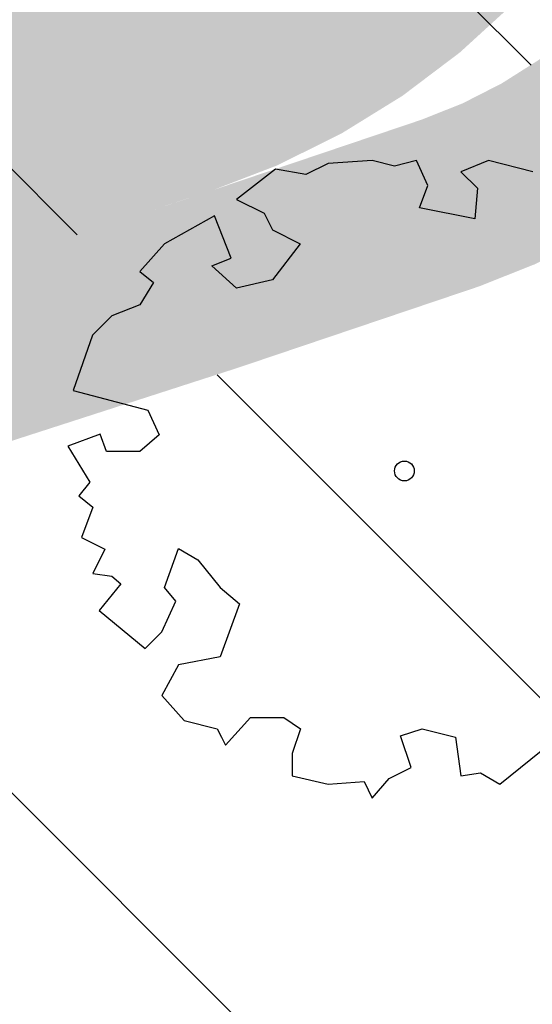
# Model space of a CAD drawing. Header units: metres. Extents: x -3 to 311477, y 0 to 754107.
# Tile 42 of 82: x 155468 to 155479, y 376484 to 376506. Entities that reach past the tile are written whole.
import ezdxf

# ---------------------------------------------------------------- set-up
doc = ezdxf.new("R2010")
doc.units = ezdxf.units.M
doc.layers.add('Meest waarschijnlijk tracé', color=150, linetype='Continuous', lineweight=18, true_color=0x007fff)
for name, color, linetype, true_color in [('N-XX-GR-BEEK-BEGELEIDEND-BOS-G', 7, 'Continuous', 0x45a93d), ('N-XX-GR-KRAP-BEEK-BEGELEIDEND-BOS-G', 7, 'Continuous', 0x296524), ('Onderhoudspad hatch', 7, 'Continuous', 0x964b00)]:
    doc.layers.add(name, color=color, linetype=linetype, true_color=true_color)
doc.layers.add('N-XX-GW-GROND_STEEN-WERK-A-2000', color=7, linetype='Continuous', lineweight=18)
pattern_1 = [(135, (0, 0), (-7.071067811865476, -7.071067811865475), [])]

# ---------------------------------------------------------------- blocks, each defined once
blk = doc.blocks.new('SGR-BOOM_06')
at = {"linetype": 'Continuous', "flags": 128}
blk.add_lwpolyline([(1.94450365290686, 4.524361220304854), (1.273022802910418, 4.692183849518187), (0.8554126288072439, 4.524288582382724), (1.107912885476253, 4.273186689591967), (1.064270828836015, 3.811889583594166), (0.2276521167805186, 3.979701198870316), (0.3518243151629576, 4.315444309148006), (0.1839317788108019, 4.692111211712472), (-0.1504327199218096, 4.608837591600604), (-0.4861730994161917, 4.692066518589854), (-1.154910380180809, 4.649713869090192), (-1.490634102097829, 4.483188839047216), (-1.95193375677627, 4.56504461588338), (-2.538756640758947, 4.105076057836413), (-2.119756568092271, 3.896293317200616), (-1.994180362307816, 3.643818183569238), (-1.575180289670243, 3.435035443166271), (-1.994130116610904, 2.890461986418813), (-2.538667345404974, 2.766231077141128), (-2.915367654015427, 3.099211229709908), (-2.619546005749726, 3.216664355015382), (-2.873110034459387, 3.855299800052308), (-3.627802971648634, 3.434898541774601), (-4.004453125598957, 3.015887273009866), (-3.794266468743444, 2.84803387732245), (-4.004419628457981, 2.513649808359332), (-4.424759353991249, 2.345754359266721), (-4.716801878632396, 2.05367287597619), (-5.01017267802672, 1.214316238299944), (-3.88011881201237, 0.9209648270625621), (-3.712226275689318, 0.5442979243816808), (-4.004271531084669, 0.2931597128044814), (-4.506508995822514, 0.2931262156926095), (-4.602327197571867, 0.5555981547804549), (-5.093368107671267, 0.3763383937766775), (-4.757596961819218, -0.1681847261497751), (-4.925450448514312, -0.3770066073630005), (-4.716628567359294, -0.544860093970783), (-4.88446521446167, -1.006165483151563), (-4.532341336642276, -1.182198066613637), (-4.716561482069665, -1.550699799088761), (-4.424496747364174, -1.591623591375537), (-4.292786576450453, -1.70719043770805), (-4.61907625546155, -2.106831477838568), (-3.920821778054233, -2.682045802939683), (-3.668355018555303, -2.430910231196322), (-3.459575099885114, -1.969602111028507), (-3.627456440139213, -1.760802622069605), (-3.418684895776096, -1.173935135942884), (-3.123882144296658, -1.341782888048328), (-2.788119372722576, -1.760746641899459), (-2.496040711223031, -2.010481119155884), (-2.788049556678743, -2.807529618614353), (-3.418567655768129, -2.931766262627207), (-3.668290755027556, -3.394441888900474), (-3.332530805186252, -3.771097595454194), (-2.831649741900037, -3.896623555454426), (-2.768861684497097, -4.022178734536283), (-2.70607362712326, -4.147733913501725), (-2.328058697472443, -3.728722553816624), (-1.825821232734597, -3.728689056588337), (-1.574691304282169, -3.89653972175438), (-1.698860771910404, -4.27322610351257), (-1.6988383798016, -4.608960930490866), (-1.154284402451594, -4.735848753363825), (-0.6097418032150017, -4.692139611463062), (-0.4855303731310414, -4.944614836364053), (-0.2330665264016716, -4.64980644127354), (0.1012924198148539, -4.483281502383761), (-0.05880460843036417, -4.006538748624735), (0.2691206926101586, -3.89641674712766), (0.7727313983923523, -4.023307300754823), (0.8560217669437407, -4.608790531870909), (1.149445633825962, -4.565098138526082), (1.441519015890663, -4.735675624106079), (2.070647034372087, -4.232031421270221)], dxfattribs=at)
blk.add_circle((0, 0), 0.15)

msp = doc.modelspace()

# ---------------------------------------------------------------- hatches: boundary and pattern name
at = {"layer": 'N-XX-GR-BEEK-BEGELEIDEND-BOS-G'}
h = msp.add_hatch(color=256, dxfattribs=at)
h.dxf.hatch_style = 1
edge = h.paths.add_edge_path(flags=17)
edge.add_arc((154904.1109228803, 376102.1879825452), 9.597595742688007, 237.1099295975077, 297.3173460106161, ccw=False)
edge.add_arc((154908.3638393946, 376108.7644893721), 17.42943721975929, 215.6781270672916, 237.1099295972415, ccw=False)
edge.add_arc((154890.6254118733, 376096.0284016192), 4.407681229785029, 35.67812706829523, 88.3553815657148)
edge.add_arc((154890.2660216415, 376141.8758540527), 41.44443523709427, 258.3437979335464, 270.671746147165, ccw=False)
edge.add_arc((154880.1088322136, 376090.9112385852), 10.5270998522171, 80.2441988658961, 155.9837095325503)
edge.add_arc((154839.7063328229, 376110.1062751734), 34.20741559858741, 316.9733342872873, 334.158293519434, ccw=False)
edge.add_arc((154854.9109099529, 376095.9145421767), 13.40875095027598, 272.1255065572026, 316.9733342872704, ccw=False)
edge.add_arc((154855.5882867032, 376077.6633523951), 4.855004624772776, 92.12550655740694, 173.7369162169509)
edge.add_arc((154811.6053448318, 376082.4904323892), 39.39202778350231, 333.7976589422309, 353.7369162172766, ccw=False)
edge.add_arc((154819.0032733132, 376078.8498248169), 31.14682497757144, 323.22154768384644, 333.79765894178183, ccw=False)
edge.add_line((154843.950528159, 376060.201522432), (154908.5154376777, 376093.6607266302))
edge = h.paths.add_edge_path()
edge.add_arc((155051.3823263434, 376202.2835270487), 10.01038861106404, 230.0437084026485, 286.4384716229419, ccw=False)
edge.add_arc((155463.0389313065, 376693.6375070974), 651.0173262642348, 229.2027619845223, 230.043708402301, ccw=False)
edge.add_arc((154952.656633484, 376102.2962961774), 130.119356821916, 49.20276198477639, 54.97613268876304)
edge.add_arc((155018.9434774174, 376196.8798384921), 14.62047303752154, 54.97613268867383, 114.2540012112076)
edge.add_arc((155020.0857612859, 376194.3445351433), 17.40122392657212, 114.2540012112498, 151.6801925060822)
edge.add_arc((155009.907086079, 376199.8297269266), 5.838665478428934, 151.6801925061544, 220.3471388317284)
edge.add_arc((154999.3720344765, 376190.8804418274), 7.984395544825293, -38.00674009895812, 40.34713883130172, ccw=False)
edge.add_arc((154962.0932182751, 376220.0129079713), 55.29624100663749, 312.00238699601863, 321.9932599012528, ccw=False)
edge.add_arc((155037.6216808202, 376136.1370796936), 57.5740527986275, 132.0023869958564, 142.80662583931)
edge.add_arc((155022.8625683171, 376147.3371659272), 39.04641577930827, 142.8066258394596, 158.2889268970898)
edge.add_arc((155028.4183682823, 376145.1250007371), 45.02643150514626, 158.2889268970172, 167.9820113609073)
edge.add_arc((154964.8940323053, 376158.6483618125), 19.92141338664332, 324.60384196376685, 347.9820113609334, ccw=False)
edge.add_arc((154989.5148522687, 376141.15374043), 10.28200617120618, 144.603841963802, 193.5135074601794)
edge.add_line((154979.5175048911, 376138.7510968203), (155027.1040376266, 376157.3691786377))
edge.add_line((155027.1040376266, 376157.3691786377), (155054.2151214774, 376192.6823212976))
edge = h.paths.add_edge_path()
edge.add_line((155111.4569899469, 376234.6687796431), (155123.1372748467, 376253.2314753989))
edge.add_arc((155111.7257020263, 376262.246170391), 14.54265175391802, 314.91492457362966, 321.69264800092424, ccw=False)
edge.add_arc((155104.6311003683, 376269.3618721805), 24.59086476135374, 299.472293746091, 314.9149245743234, ccw=False)
edge.add_arc((155112.1908862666, 376255.9849069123), 9.225528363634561, 252.7926465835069, 299.47229374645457, ccw=False)
edge.add_arc((155107.87107713, 376242.0361959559), 5.376775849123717, 72.79264658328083, 150.9010366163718)
edge.add_arc((155031.5756144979, 376284.4998977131), 81.93968070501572, 323.4572282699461, 330.9010366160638, ccw=False)
edge.add_arc((155087.5070262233, 376243.0481795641), 12.32238576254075, 267.5812292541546, 323.4572282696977, ccw=False)
edge.add_arc((155086.8016648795, 376226.3495250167), 4.391159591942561, 87.58122925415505, 143.8631932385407)
edge.add_arc((155093.9539161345, 376221.1269726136), 13.24721693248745, 143.8631932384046, 176.7993242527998)
edge.add_arc((155092.9241623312, 376221.1845569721), 12.21585431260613, 176.7993242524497, 216.1199074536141)
edge.add_arc((155061.5145169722, 376198.2635289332), 26.66780996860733, 12.370874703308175, 36.11990745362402, ccw=False)
edge.add_arc((155081.0079562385, 376202.5390525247), 6.710999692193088, -35.563268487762, 12.370874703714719, ccw=False)
edge.add_line((155086.4671785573, 376198.6359244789), (155099.2283936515, 376216.4626223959))
edge.add_line((155099.2283936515, 376216.4626223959), (155111.4569899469, 376234.6687796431))
edge = h.paths.add_edge_path()
edge.add_arc((155293.5941444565, 376492.4331864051), 4.861909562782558, 341.6479676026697, 404.5563958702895)
edge.add_arc((155287.0783221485, 376486.0174865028), 14.00615067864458, 44.55639587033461, 72.73906829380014)
edge.add_arc((155302.5070353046, 376535.6726084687), 37.99073698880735, 234.1685740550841, 252.7390682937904, ccw=False)
edge.add_arc((155279.2186539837, 376503.4197728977), 1.791094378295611, 54.16857405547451, 182.5780344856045)
edge.add_arc((155271.0221197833, 376503.0507191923), 6.413744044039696, -100.25193394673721, 2.5780344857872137, ccw=False)
edge.add_arc((155268.7430830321, 376490.4499098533), 6.391505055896, 79.74806605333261, 114.9446813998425)
edge.add_arc((155229.1828549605, 376575.5013872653), 87.41022976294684, 286.6660592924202, 294.944681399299, ccw=False)
edge.add_arc((155261.6137587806, 376467.1704449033), 25.67096494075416, 106.6660592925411, 153.0082858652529)
edge.add_arc((156213.5553467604, 375982.3053724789), 1093.981278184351, 153.0082858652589, 153.823773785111)
edge.add_arc((156045.4547934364, 376064.9344786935), 906.6703996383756, 153.8237737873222, 153.8630829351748)
edge.add_line((155231.4969494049, 376464.3388373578), (155236.0809737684, 376464.6841029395))
edge.add_line((155236.0809737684, 376464.6841029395), (155240.6737978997, 376464.8802003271))
edge.add_line((155240.6737978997, 376464.8802003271), (155245.270569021, 376464.9269223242))
edge.add_line((155245.270569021, 376464.9269223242), (155249.8664301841, 376464.8242195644))
edge.add_line((155249.8664301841, 376464.8242195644), (155254.4565254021, 376464.5722005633))
edge.add_line((155254.4565254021, 376464.5722005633), (155259.0360047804, 376464.1711316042))
edge.add_line((155259.0360047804, 376464.1711316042), (155263.6000296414, 376463.6214364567))
edge.add_line((155263.6000296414, 376463.6214364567), (155268.1437776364, 376462.9236959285))
edge.add_line((155268.1437776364, 376462.9236959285), (155272.6624478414, 376462.0786472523))
edge.add_line((155272.6624478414, 376462.0786472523), (155277.1512658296, 376461.0871833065))
edge.add_line((155277.1512658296, 376461.0871833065), (155281.605488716, 376459.9503516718))
edge.add_line((155281.605488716, 376459.9503516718), (155286.0204101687, 376458.6693535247))
edge.add_arc((155294.5421812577, 376459.9125171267), 8.611970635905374, 181.1674268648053, 188.2998133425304, ccw=False)
edge.add_arc((155303.2339477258, 376460.0896402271), 17.30554164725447, 145.0326663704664, 181.1674268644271, ccw=False)
edge.add_arc((155250.4987966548, 376496.9704010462), 47.04651097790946, 325.0326663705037, 339.823565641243)
edge.add_arc((154977.4176470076, 376597.3171976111), 337.9808573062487, 339.8235656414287, 341.6479676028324)
edge = h.paths.add_edge_path(flags=17)
edge.add_line((155568.0746086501, 376575.2736937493), (155554.3290078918, 376584.2874904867))
edge.add_arc((155558.4985977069, 376595.0829531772), 11.57270469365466, 228.1301586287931, 248.881674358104, ccw=False)
edge.add_arc((155542.8040513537, 376576.7659020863), 12.55405392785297, 50.58811952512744, 209.5996564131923)
edge.add_arc((155516.7828623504, 376561.6086890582), 17.5610506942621, 1.6241998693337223, 30.66447380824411, ccw=False)
edge.add_line((155534.3368575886, 376562.1064366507), (155550.9186548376, 376551.2125865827))
edge.add_line((155550.9186548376, 376551.2125865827), (155568.0746086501, 376575.2736937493))
edge = h.paths.add_edge_path()
edge.add_line((155747.7007093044, 377246.6623197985), (155745.9878774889, 377239.4292432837))
edge.add_arc((155716.814357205, 377248.5053262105), 30.55273419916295, 305.9069966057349, 342.71872256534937, ccw=False)
edge.add_arc((155681.8039779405, 377304.5655077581), 96.59820540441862, 295.87758835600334, 303.2248522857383, ccw=False)
edge.add_arc((155728.0785954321, 377207.763361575), 10.71165414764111, 112.587851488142, 139.8735109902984)
edge.add_arc((155727.0662832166, 377208.6166078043), 9.387718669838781, 139.8735109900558, 203.1734579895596)
edge.add_arc((155713.6207024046, 377202.8611958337), 5.237889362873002, -67.39223356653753, 23.173457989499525, ccw=False)
edge.add_arc((155706.2837996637, 377218.40570792), 22.42257391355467, 272.3254749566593, 294.646007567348, ccw=False)
edge.add_arc((155706.9048528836, 377189.4167188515), 6.591209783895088, 87.48902117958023, 238.8635105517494)
edge.add_arc((155699.3656736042, 377177.54067955), 7.478811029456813, -118.37699607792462, 56.47083777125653, ccw=False)
edge.add_line((155695.8112116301, 377170.960526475), (155712.1692229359, 377160.6611481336))
edge.add_line((155712.1692229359, 377160.6611481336), (155734.398, 377191.887))
edge.add_arc((155602.3882165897, 377261.3662368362), 149.1775695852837, 332.2413222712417, 353.6750322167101)
edge.add_line((155750.6577485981, 377244.9317260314), (155747.7007093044, 377246.6623197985))
edge = h.paths.add_edge_path()
edge.add_arc((155009.9070860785, 376199.8297269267), 14.83866547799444, 166.583706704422, 193.1943192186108)
edge.add_arc((154983.2901195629, 376193.5895567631), 12.50000000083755, -46.62012388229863, 13.194324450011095, ccw=False)
edge.add_arc((155037.6216816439, 376136.1370804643), 66.57405280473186, 133.4046889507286, 142.8134930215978)
edge.add_arc((155022.8625683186, 376147.3371659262), 48.04641578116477, 142.8161398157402, 158.2889268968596)
edge.add_arc((155028.4183682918, 376145.1250007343), 54.02643151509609, 158.2889268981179, 167.9820113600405)
edge.add_arc((154964.894032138, 376158.6483610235), 10.92141338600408, 324.59370063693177, 347.98201559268, ccw=False)
edge.add_arc((154989.5202787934, 376141.1505204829), 19.28829477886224, 144.6111262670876, 154.0026220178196)
edge.add_arc((154989.5148481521, 376141.1537408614), 19.28200206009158, 154.0041496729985, 180.6887084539)
edge.add_arc((154962.7347808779, 376140.8318229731), 7.499999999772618, -60.09601325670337, 0.688707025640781, ccw=False)
edge.add_arc((154962.162003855, 376140.5309387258), 7.55245528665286, 221.6828016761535, 304.8147718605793, ccw=False)
edge.add_arc((154973.1415763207, 376152.8916996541), 24.04996405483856, 219.3959877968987, 226.2857145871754, ccw=False)
edge.add_arc((154941.4215169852, 376126.8402688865), 16.99682886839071, 39.39598779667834, 61.614904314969)
edge.add_arc((154941.421516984, 376126.8402688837), 16.9968288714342, 61.61490431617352, 84.84837112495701)
edge.add_arc((154935.248805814, 376058.373188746), 85.74159904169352, 84.84837421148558, 88.52364324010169)
edge.add_arc((154937.0750176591, 376129.1259091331), 14.96531452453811, 88.53398706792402, 134.8381097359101)
edge.add_arc((154914.6326824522, 376151.6839702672), 16.85487701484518, 293.13421389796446, 314.86556924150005, ccw=False)
edge.add_arc((154926.1382990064, 376124.7646351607), 12.42019495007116, 113.1534859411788, 176.8240908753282)
edge.add_arc((154926.1383062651, 376124.764636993), 12.42020209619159, 176.8241011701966, 199.4289745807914)
edge.add_arc((154896.3332656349, 376114.4157729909), 19.13062959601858, -14.007493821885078, 18.965502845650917, ccw=False)
edge.add_arc((154907.6180477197, 376111.6005930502), 7.499999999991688, 296.0576997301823, 345.9925061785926, ccw=False)
edge.add_arc((155818.6769811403, 374248.4174695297), 2066.500899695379, 116.0576997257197, 116.1196364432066)
edge.add_arc((154905.6044801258, 376110.6146502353), 7.499999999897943, 224.2387843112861, 296.11963643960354, ccw=False)
edge.add_arc((154890.625411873, 376096.0284016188), 13.40768123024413, 44.23878431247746, 79.4947672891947)
edge.add_arc((154890.6254127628, 376096.0284014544), 13.40768122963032, 79.49477115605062, 91.5112015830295)
edge.add_arc((154890.2660198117, 376141.8758540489), 32.44443523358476, 258.1361618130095, 270.0102433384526, ccw=False)
edge.add_arc((154880.108831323, 376090.9112387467), 19.52709985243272, 79.71324149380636, 155.4677077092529)
edge.add_arc((154839.7063361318, 376110.1062819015), 25.20741558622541, 328.89535224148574, 333.9062163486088, ccw=False)
edge.add_arc((154850.5852595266, 376103.5391323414), 12.49999999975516, 280.9429887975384, 328.9085379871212, ccw=False)
edge.add_arc((154855.5882867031, 376077.6633523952), 13.85500462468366, 100.9429887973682, 173.7369162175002)
edge.add_arc((154811.6053448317, 376082.4904323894), 30.39202778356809, 333.79765894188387, 353.73691621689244, ccw=False)
edge.add_arc((154819.0032730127, 376078.84982421), 22.14682497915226, 307.02976146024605, 333.7976606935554, ccw=False)
edge.add_arc((154851.3603678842, 376035.968232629), 31.57293412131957, 127.0421649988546, 156.2503468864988)
edge.add_arc((154835.7874851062, 376042.8203525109), 14.55922715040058, 156.2503468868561, 188.4378475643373)
edge.add_arc((154835.7874850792, 376042.8203525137), 14.55922712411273, 188.437847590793, 193.6553873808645)
edge.add_arc((154812.4083344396, 376037.1404119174), 9.499999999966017, -50.12871973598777, 13.65538737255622, ccw=False)
edge.add_line((154818.4984520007, 376029.8492893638), (154786.421, 376062.803))
edge.add_line((154786.421, 376062.803), (154794.895, 376066.295))
edge.add_line((154794.895, 376066.295), (154873.073, 376132.217))
edge.add_line((154873.073, 376132.217), (154887.98, 376142.155))
edge.add_line((154887.98, 376142.155), (154912.162, 376155.074))
edge.add_line((154912.162, 376155.074), (154938.994, 376171.968))
edge.add_line((154938.994, 376171.968), (154995.473368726, 376203.2726612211))
edge = h.paths.add_edge_path()
edge.add_arc((155121.8674524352, 376352.4317962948), 21.73201315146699, 195.6669953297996, 210.3761613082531)
edge.add_arc((155243.8356767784, 376423.9219287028), 163.1077068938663, 210.3761606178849, 213.8776521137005)
edge.add_arc((155071.4484493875, 376308.1756554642), 44.53274192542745, 18.71543681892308, 33.88239292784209, ccw=False)
edge.add_arc((155132.0075295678, 376328.6919602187), 19.40723737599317, 198.7154368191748, 221.722444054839)
edge.add_arc((155108.1926844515, 376307.4569667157), 12.50000000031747, -16.332214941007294, 41.72244542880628, ccw=False)
edge.add_arc((154262.3872962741, 376647.1673185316), 923.9189452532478, 337.94326609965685, 338.19254253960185, ccw=False)
edge.add_arc((155173.6088960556, 376277.9599023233), 59.25902444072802, 157.9432662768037, 170.1815617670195)
edge.add_arc((155152.8031853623, 376281.5616111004), 38.14386633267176, 170.1831054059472, 194.163429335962)
edge.add_arc((155067.9975743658, 376260.1600922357), 49.3205073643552, 13.26736125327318, 14.163414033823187, ccw=False)
edge.add_arc((155067.9976018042, 376260.1600817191), 49.32048307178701, 2.773318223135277, 13.267380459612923, ccw=False)
edge.add_arc((155111.7251508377, 376262.2465145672), 5.543288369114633, -43.551377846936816, 3.1015143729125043, ccw=False)
edge.add_arc((155110.4674272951, 376263.7583571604), 7.500000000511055, 263.18403424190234, 314.69784341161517, ccw=False)
edge.add_arc((155107.8707905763, 376242.0307083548), 14.38225867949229, 83.18549526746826, 98.48663353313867)
edge.add_arc((155107.8506922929, 376242.0658305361), 14.34456252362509, 98.4279382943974, 150.972559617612)
edge.add_arc((155032.3068436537, 376284.0282689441), 72.07140564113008, 323.4123290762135, 330.94441371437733, ccw=False)
edge.add_arc((155087.5070262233, 376243.0481795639), 3.322385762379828, 267.58122925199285, 323.4572283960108, ccw=False)
edge.add_arc((155086.8016648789, 376226.3495250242), 13.3911595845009, 87.58122925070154, 98.83828671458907)
edge.add_arc((155086.8016645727, 376226.3495249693), 13.39115959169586, 98.83828538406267, 143.8467528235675)
edge.add_arc((155093.9539162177, 376221.1269727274), 22.24721693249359, 143.8532982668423, 176.8209180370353)
edge.add_arc((155092.9241622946, 376221.1845569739), 21.21585427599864, 176.8219674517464, 179.4894406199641)
edge.add_arc((155092.924162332, 376221.1845569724), 21.21585431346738, 179.4894406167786, 199.0289068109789)
edge.add_arc((155065.7775088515, 376211.8218920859), 7.500000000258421, -83.1771017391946, 19.028906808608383, ccw=False)
edge.add_arc((155076.448893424, 376122.6321626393), 82.32586647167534, 96.82289825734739, 100.1733303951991)
edge.add_arc((155075.9004247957, 376119.1842216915), 85.63043145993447, 99.40460989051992, 104.2629664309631)
edge.add_arc((155052.9556354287, 376209.4439242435), 7.499999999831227, 229.7439891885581, 284.26296643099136, ccw=False)
edge.add_arc((155504.3593100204, 376742.5357959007), 706.0357693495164, 229.1826711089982, 229.7432411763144, ccw=False)
edge.add_arc((154952.6566340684, 376102.2962957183), 139.1193567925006, 49.58014542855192, 54.97695449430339)
edge.add_arc((155018.943477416, 376196.8798384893), 23.62047304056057, 54.98097114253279, 75.11153259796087)
edge.add_line((155025.0124809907, 376219.7073206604), (155035.392, 376226.627))
edge.add_line((155035.392, 376226.627), (155045.33, 376234.577))
edge.add_line((155045.33, 376234.577), (155056.924, 376245.177))
edge.add_line((155056.924, 376245.177), (155063.88, 376256.772))
edge.add_line((155063.88, 376256.772), (155070.837, 376267.703))
edge.add_line((155070.837, 376267.703), (155077.793, 376278.966))
edge.add_line((155077.793, 376278.966), (155100.9428386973, 376346.5631562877))
edge = h.paths.add_edge_path()
edge.add_arc((155133.2909895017, 376402.0375514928), 14.97447687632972, 135.2879483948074, 143.2732387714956)
edge.add_arc((155205.5032002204, 376348.1597429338), 105.071211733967, 143.273238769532, 148.1608218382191)
edge.add_arc((155159.7039768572, 376376.5998389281), 51.16010044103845, 148.1608216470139, 170.6149658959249)
edge.add_arc((155062.9631333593, 376392.5857496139), 46.89264125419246, 349.46593814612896, 350.61915086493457, ccw=False)
edge.add_line((155109.0654646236, 376384.0128355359), (155107.754, 376386.098))
edge.add_line((155107.754, 376386.098), (155099.499, 376400.988))
edge.add_line((155099.499, 376400.988), (155099.106, 376402.526))
edge.add_line((155099.106, 376402.526), (155099.332, 376403.808))
edge.add_line((155099.332, 376403.808), (155112.844, 376412.542))
edge.add_line((155112.844, 376412.542), (155122.6493549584, 376412.5727578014))
edge = h.paths.add_edge_path()
edge.add_arc((155258.4154583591, 376471.1405226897), 30.09813336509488, 140.7254622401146, 157.1592805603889)
edge.add_arc((156213.5553469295, 375982.3053723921), 1102.981278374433, 153.0130970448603, 153.8237737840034)
edge.add_arc((156045.4547935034, 376064.9344786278), 915.67039972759, 153.8237737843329, 155.0250014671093)
edge.add_arc((155233.6023177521, 376443.0763028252), 20.072453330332, 155.0249986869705, 190.1050608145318)
edge.add_arc((155233.6023890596, 376443.0763261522), 20.07252762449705, 190.1050906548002, 200.0539682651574)
edge.add_arc((155207.7015829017, 376433.6215643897), 7.500000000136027, -71.69078008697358, 20.053977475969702, ccw=False)
edge.add_arc((155200.3276157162, 376453.7836598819), 28.96556159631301, 273.2060033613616, 289.6283768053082, ccw=False)
edge.add_arc((155201.2253218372, 376446.7864976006), 21.934958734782, 263.0974405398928, 271.8868485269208, ccw=False)
edge.add_arc((155195.0839892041, 376396.0225340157), 29.19913925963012, 83.10539402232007, 111.6579829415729)
edge.add_arc((154632.3037629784, 377813.2511579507), 1495.680710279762, 290.95026219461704, 291.6579829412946, ccw=False)
edge.add_arc((155147.6878811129, 376467.1380655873), 54.27818264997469, 276.91766876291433, 290.950261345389, ccw=False)
edge.add_arc((155151.9758809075, 376431.7771816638), 18.65825788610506, 246.7114276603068, 276.92438134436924, ccw=False)
edge.add_arc((155133.071011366, 376387.8437605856), 29.16997223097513, 66.72128549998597, 89.1165456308)
edge.add_arc((155133.2909895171, 376402.0375527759), 14.97447559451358, 89.12076952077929, 89.80739125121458)
edge.add_line((155133.3413284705, 376417.0119437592), (155144.863, 376431.143))
edge.add_line((155144.863, 376431.143), (155221.403, 376483.867))
edge.add_line((155221.403, 376483.867), (155235.1158429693, 376490.1937521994))
edge = h.paths.add_edge_path()
edge.add_arc((155577.2971492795, 376627.4605945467), 29.56339117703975, 150.5663207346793, 201.4415971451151, ccw=False)
edge.add_arc((155567.0446639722, 376633.3157578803), 17.75703010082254, 93.85637633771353, 150.7637137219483, ccw=False)
edge.add_arc((155565.5669097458, 376663.2140897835), 12.18480606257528, 271.3331723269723, 356.7449891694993)
edge.add_arc((155599.769169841, 376661.4861404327), 22.06145469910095, 131.4073873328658, 177.3081691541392, ccw=False)
edge.add_line((155585.1775345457, 376678.0328006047), (155601.71285844, 376692.0263601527))
edge.add_arc((155579.8565916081, 376725.0447658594), 39.59686244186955, 303.5022453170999, 357.7135944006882)
edge.add_line((155619.42193055, 376723.4650602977), (155619.668277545, 376794.947686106))
edge.add_arc((155691.4904170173, 376800.3411486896), 72.0243650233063, 162.0291739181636, 184.2945493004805, ccw=False)
edge.add_line((155622.979851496, 376822.5630200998), (155619.424, 376811.97))
edge.add_line((155619.424, 376811.97), (155615.284, 376795.317))
edge.add_line((155615.284, 376795.317), (155617.158, 376784.962))
edge.add_line((155617.158, 376784.962), (155615.332, 376714.971))
edge.add_line((155615.332, 376714.971), (155610.699, 376702.131))
edge.add_line((155610.699, 376702.131), (155600.117, 376691.544))
edge.add_line((155600.117, 376691.544), (155568.457, 376667.467))
edge.add_line((155568.457, 376667.467), (155555.601, 376654.303))
edge.add_line((155555.601, 376654.303), (155543.969, 376639.529))
edge.add_line((155543.969, 376639.529), (155535.579, 376623.832))
edge.add_line((155535.579, 376623.832), (155521.867, 376597.313))
edge.add_line((155521.867, 376597.313), (155514.979, 376588.432))
edge.add_line((155514.979, 376588.432), (155431.142, 376504.817))
edge.add_line((155431.142, 376504.817), (155415.705, 376492.02))
edge.add_line((155415.705, 376492.02), (155408.322, 376488.153))
edge.add_line((155408.322, 376488.153), (155399.351, 376484.7))
edge.add_line((155399.351, 376484.7), (155390.322, 376481.698))
edge.add_line((155390.322, 376481.698), (155375.956, 376477.783))
edge.add_line((155375.956, 376477.783), (155364.744, 376476.34))
edge.add_line((155364.744, 376476.34), (155357.844, 376475.947))
edge.add_line((155357.844, 376475.947), (155350.296, 376476.333))
edge.add_line((155350.296, 376476.333), (155334.73, 376478.799))
edge.add_line((155334.73, 376478.799), (155324.243, 376480.901))
edge.add_line((155324.243, 376480.901), (155306.8604567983, 376488.4135479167))
edge.add_arc((155293.59414429, 376492.4331864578), 13.86190973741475, 341.64796760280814, 343.1434056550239, ccw=False)
edge.add_arc((154977.4176468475, 376597.3171976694), 346.9808574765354, 339.8235656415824, 341.6479676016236, ccw=False)
edge.add_arc((155250.4987966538, 376496.9704010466), 56.04651097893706, 332.775435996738, 339.8235656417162, ccw=False)
edge.add_arc((155250.498796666, 376496.9704010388), 56.04651096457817, 328.0112306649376, 332.775435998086, ccw=False)
edge.add_arc((155304.3958938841, 376463.3064445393), 7.499999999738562, 148.0112306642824, 243.8413896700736)
edge.add_arc((155324.9460090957, 376505.1460623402), 54.1139555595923, 243.8413896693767, 247.3447346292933)
edge.add_arc((155286.9665636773, 376414.153786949), 44.48641185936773, 64.55356766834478, 67.34473462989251, ccw=False)
edge.add_arc((155286.9665636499, 376414.1537868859), 44.48641192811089, 56.583100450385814, 64.55356767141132, ccw=False)
edge.add_arc((155318.3505168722, 376461.719516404), 12.50000000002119, 236.5831004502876, 285.4918611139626)
edge.add_arc((155306.5349431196, 376504.325085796), 56.71359878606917, 285.4982096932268, 291.7809441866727)
edge.add_arc((155340.8911862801, 376404.7077766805), 48.80321577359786, 85.33549532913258, 105.82928429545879, ccw=False)
edge.add_arc((155345.3709470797, 376461.6302367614), 8.296636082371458, 266.4686312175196, 296.4054660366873)
edge.add_arc((155368.6170782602, 376416.3763591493), 42.57958937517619, 93.35527035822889, 117.3414025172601, ccw=False)
edge.add_arc((155368.5160040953, 376429.9530887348), 29.02850718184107, 60.74189187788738, 94.7246192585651, ccw=False)
edge.add_arc((155352.1170903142, 376400.5673506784), 62.68032079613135, 46.20990969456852, 60.79241502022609, ccw=False)
edge.add_arc((155404.849063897, 376455.1621219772), 13.22512462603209, 224.9726226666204, 275.2739020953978)
edge.add_arc((155400.365411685, 376503.7349640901), 62.00446582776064, 275.2739020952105, 307.3593679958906)
edge.add_arc((155430.9267580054, 376463.7035785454), 11.64071182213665, 307.359367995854, 381.4354375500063)
edge.add_arc((155466.9152331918, 376477.8329914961), 27.02206946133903, 106.77848185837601, 201.4354375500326, ccw=False)
edge.add_arc((155333.6337945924, 376919.8823447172), 434.6830015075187, 286.7784818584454, 288.3472181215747)
edge.add_arc((155466.5263568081, 376519.1604290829), 12.49999999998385, 288.3472181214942, 357.7642274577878)
edge.add_arc((155518.4271458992, 376517.1341490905), 39.44032844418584, 153.0061245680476, 177.7642274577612, ccw=False)
edge.add_arc((155512.0681433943, 376521.5273159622), 31.79669925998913, 91.37750289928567, 154.8592619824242, ccw=False)
edge.add_arc((155512.0681437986, 376521.5273159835), 31.79669924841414, 83.25663790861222, 91.3775036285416, ccw=False)
edge.add_arc((155516.7828720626, 376561.6086888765), 8.561042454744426, 263.4195147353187, 389.3875074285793)
edge.add_arc((155542.8040574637, 376576.7658958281), 21.55405610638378, 58.736572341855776, 210.5514582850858, ccw=False)
edge.add_arc((155556.5849115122, 376599.4640445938), 4.999999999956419, 238.7365723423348, 385.338380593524)
edge.add_arc((155553.6531093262, 376598.0694373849), 8.246594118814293, 25.37823697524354, 50.60298396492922)
edge.add_arc((155576.6341762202, 376627.1797205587), 28.84363412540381, 201.4036894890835, 232.0274225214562, ccw=False)
at = {"layer": 'N-XX-GW-GROND_STEEN-WERK-A-2000'}
h = msp.add_hatch(dxfattribs=at)
h.set_pattern_fill('AGW-WERK_ONTGRAVEN', color=256, scale=2, pattern_type=2)
h.set_pattern_definition(pattern_1)
edge = h.paths.add_edge_path()
edge.add_arc((155473.3483427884, 376514.3165971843), 10.7264412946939, 289.0084695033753, 363.5764948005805)
edge.add_arc((155518.4271459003, 376517.1341490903), 34.44032844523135, 154.7813611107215, 183.5764948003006, ccw=False)
edge.add_line((155487.2693770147, 376531.8082644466), (155472.9738627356, 376546.5380921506))
edge.add_line((155472.9738627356, 376546.5380921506), (155432.7088316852, 376506.3796827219))
edge.add_line((155432.7088316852, 376506.3796827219), (155431.142, 376504.817))
edge.add_line((155431.142, 376504.817), (155415.705, 376492.02))
edge.add_line((155415.705, 376492.02), (155408.322, 376488.153))
edge.add_line((155408.322, 376488.153), (155399.351, 376484.7))
edge.add_line((155399.351, 376484.7), (155390.322, 376481.698))
edge.add_line((155390.322, 376481.698), (155375.956, 376477.783))
edge.add_line((155375.956, 376477.783), (155364.744, 376476.34))
edge.add_line((155364.744, 376476.34), (155357.844, 376475.947))
edge.add_line((155357.844, 376475.947), (155350.296, 376476.333))
edge.add_line((155350.296, 376476.333), (155334.73, 376478.799))
edge.add_line((155334.73, 376478.799), (155324.243, 376480.901))
edge.add_line((155324.243, 376480.901), (155303.4450746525, 376489.8896392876))
edge.add_arc((155267.8652399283, 376491.1127819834), 35.60085275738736, 311.8564058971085, 358.03109466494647, ccw=False)
edge.add_arc((155300.104451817, 376461.5328538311), 9.020208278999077, 160.1444041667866, 226.8081318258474)
edge.add_arc((155324.1164738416, 376489.0341036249), 45.5243497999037, 228.4655429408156, 273.2066968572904)
edge.add_arc((155327.7164284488, 376478.0770410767), 34.51208686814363, 268.2509028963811, 291.436423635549)
edge.add_arc((155312.4886790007, 376525.7989349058), 84.56113373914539, 289.2225997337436, 297.9830177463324)
edge.add_arc((155365.6205313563, 376425.8009630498), 28.67573353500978, 69.99366024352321, 117.98301774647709, ccw=False)
edge.add_arc((155359.7757114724, 376409.7479793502), 45.7596500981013, 45.21578424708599, 69.99366024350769, ccw=False)
edge.add_arc((155404.8490633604, 376455.1621219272), 18.22512462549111, 225.2157842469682, 275.2739014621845)
edge.add_arc((155400.3654116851, 376503.7349640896), 67.00446582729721, 275.2739014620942, 307.3593679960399)
edge.add_arc((155430.9267580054, 376463.7035785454), 16.6407118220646, 307.3593679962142, 381.4354375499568)
edge.add_arc((155466.9152331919, 376477.8329914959), 22.0220694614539, 157.8933696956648, 201.4354375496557, ccw=False)
edge.add_arc((155466.9152331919, 376477.8329914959), 22.02206946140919, 106.77848185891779, 157.8933696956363, ccw=False)
edge.add_arc((155333.6337945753, 376919.8823447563), 439.6830015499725, 286.7784818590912, 289.0084695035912)
h = msp.add_hatch(dxfattribs=at)
h.set_pattern_fill('AGW-WERK_ONTGRAVEN', color=256, scale=2, pattern_type=2)
h.set_pattern_definition(pattern_1)
edge = h.paths.add_edge_path()
edge.add_line((155475.3024324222, 376453.4886235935), (155476.2991068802, 376454.4111917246))
edge.add_line((155476.2991068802, 376454.4111917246), (155477.367596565, 376455.4001905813))
edge.add_line((155477.367596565, 376455.4001905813), (155478.218445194, 376456.2248687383))
edge.add_line((155478.218445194, 376456.2248687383), (155478.7703013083, 376456.7624908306))
edge.add_line((155478.7703013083, 376456.7624908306), (155480.1114383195, 376458.0452123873))
edge.add_line((155480.1114383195, 376458.0452123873), (155481.2215808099, 376459.132908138))
edge.add_line((155481.2215808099, 376459.132908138), (155481.4297174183, 376459.325303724))
edge.add_line((155481.4297174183, 376459.325303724), (155481.7690393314, 376459.6395807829))
edge.add_line((155481.7690393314, 376459.6395807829), (155482.4308169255, 376460.2567647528))
edge.add_line((155482.4308169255, 376460.2567647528), (155483.7876419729, 376461.5263510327))
edge.add_line((155483.7876419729, 376461.5263510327), (155485.1185742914, 376462.7407440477))
edge.add_line((155485.1185742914, 376462.7407440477), (155486.4007999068, 376463.9108441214))
edge.add_line((155486.4007999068, 376463.9108441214), (155487.7312123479, 376465.1101449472))
edge.add_line((155487.7312123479, 376465.1101449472), (155488.7777577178, 376466.0877226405))
edge.add_line((155488.7777577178, 376466.0877226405), (155489.0090916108, 376466.30035748))
edge.add_line((155489.0090916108, 376466.30035748), (155490.2533757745, 376467.4482574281))
edge.add_line((155490.2533757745, 376467.4482574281), (155491.595887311, 376468.7120472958))
edge.add_line((155491.595887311, 376468.7120472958), (155492.9854977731, 376470.0110947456))
edge.add_line((155492.9854977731, 376470.0110947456), (155494.1512061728, 376471.156210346))
edge.add_line((155494.1512061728, 376471.156210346), (155495.2945564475, 376472.252355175))
edge.add_line((155495.2945564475, 376472.252355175), (155496.0208456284, 376472.9830687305))
edge.add_line((155496.0208456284, 376472.9830687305), (155496.672486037, 376473.6354898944))
edge.add_line((155496.672486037, 376473.6354898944), (155498.105902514, 376475.0501632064))
edge.add_line((155498.105902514, 376475.0501632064), (155499.1565330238, 376476.1531809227))
edge.add_line((155499.1565330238, 376476.1531809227), (155500.1789001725, 376477.2182545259))
edge.add_line((155500.1789001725, 376477.2182545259), (155501.6025008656, 376478.7101564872))
edge.add_line((155501.6025008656, 376478.7101564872), (155503.0086862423, 376480.1417419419))
edge.add_line((155503.0086862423, 376480.1417419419), (155504.0813028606, 376481.233258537))
edge.add_line((155504.0813028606, 376481.233258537), (155505.0495527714, 376482.1982783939))
edge.add_line((155505.0495527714, 376482.1982783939), (155506.5817995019, 376483.7339791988))
edge.add_line((155506.5817995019, 376483.7339791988), (155508.1752685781, 376485.3051705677))
edge.add_line((155508.1752685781, 376485.3051705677), (155509.0881880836, 376486.2286214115))
edge.add_line((155509.0881880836, 376486.2286214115), (155509.9507965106, 376487.1467427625))
edge.add_line((155509.9507965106, 376487.1467427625), (155510.0473052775, 376487.2480293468))
edge.add_line((155510.0473052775, 376487.2480293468), (155511.5223877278, 376488.7977376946))
edge.add_line((155511.5223877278, 376488.7977376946), (155513.1701711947, 376490.4737139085))
edge.add_line((155513.1701711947, 376490.4737139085), (155514.0155892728, 376491.3059843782))
edge.add_line((155514.0155892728, 376491.3059843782), (155514.8110031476, 376492.1375432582))
edge.add_line((155514.8110031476, 376492.1375432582), (155516.482931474, 376493.8409089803))
edge.add_line((155516.482931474, 376493.8409089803), (155517.0248469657, 376494.4173274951))
edge.add_line((155517.0248469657, 376494.4173274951), (155518.1790106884, 376495.6278792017))
edge.add_line((155518.1790106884, 376495.6278792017), (155518.9314156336, 376496.3952885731))
edge.add_line((155518.9314156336, 376496.3952885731), (155519.664005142, 376497.1357764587))
edge.add_line((155519.664005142, 376497.1357764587), (155520.2977251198, 376497.7764788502))
edge.add_line((155520.2977251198, 376497.7764788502), (155490.2745107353, 376528.7118314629))
edge.add_arc((155518.4271459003, 376517.1341490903), 30.44032844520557, 157.6452393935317, 183.5764948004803)
edge.add_arc((155473.3483427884, 376514.3165971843), 14.72644129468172, -70.99153049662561, 3.5764948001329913, ccw=False)
edge.add_arc((155333.6337945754, 376919.882344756), 443.6830015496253, 286.77848185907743, 289.00846950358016, ccw=False)
edge.add_arc((155466.9152331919, 376477.832991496), 18.0220694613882, 106.7784818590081, 166.8517421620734)
edge.add_arc((155466.9152331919, 376477.8329914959), 18.02206946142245, 166.8517421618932, 201.4354375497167)
edge.add_arc((155430.9267580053, 376463.7035785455), 20.64071182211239, -52.64063200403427, 21.435437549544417, ccw=False)
edge.add_arc((155400.365411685, 376503.7349640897), 71.00446582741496, 275.2739014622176, 307.35936799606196, ccw=False)
edge.add_arc((155404.8490633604, 376455.1621219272), 22.22512462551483, 225.2157842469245, 275.2739014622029, ccw=False)
edge.add_arc((155359.7757114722, 376409.7479793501), 41.75965009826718, 45.21578424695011, 69.99366024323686)
edge.add_arc((155365.6205313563, 376425.8009630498), 24.67573353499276, 69.9936602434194, 117.9830177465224)
edge.add_arc((155312.4886790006, 376525.7989349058), 88.56113373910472, 289.2718076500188, 297.9830177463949, ccw=False)
edge.add_arc((155327.7164284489, 376478.0770410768), 38.51208686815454, 268.51004300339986, 291.31961959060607, ccw=False)
edge.add_arc((155324.1164738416, 376489.0341036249), 49.52434979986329, 232.312332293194, 273.00772697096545, ccw=False)
edge.add_line((155293.8394296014, 376449.8427548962), (155284.0345859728, 376426.105047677))
edge.add_line((155284.0345859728, 376426.105047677), (155283.6917999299, 376425.2751563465))
edge.add_line((155283.6917999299, 376425.2751563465), (155285.132586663, 376424.6256977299))
edge.add_line((155285.132586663, 376424.6256977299), (155285.8636740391, 376424.3021797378))
edge.add_line((155285.8636740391, 376424.3021797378), (155286.196914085, 376424.1599783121))
edge.add_line((155286.196914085, 376424.1599783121), (155286.6229304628, 376423.979153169))
edge.add_line((155286.6229304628, 376423.979153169), (155286.8501473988, 376423.883210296))
edge.add_line((155286.8501473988, 376423.883210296), (155290.3095820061, 376422.4496943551))
edge.add_line((155290.3095820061, 376422.4496943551), (155290.5271518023, 376422.3604034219))
edge.add_line((155290.5271518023, 376422.3604034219), (155292.9602931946, 376421.3910987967))
edge.add_line((155292.9602931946, 376421.3910987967), (155294.022161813, 376420.98280737))
edge.add_line((155294.022161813, 376420.98280737), (155295.0852622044, 376420.579977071))
edge.add_line((155295.0852622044, 376420.579977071), (155296.1980194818, 376420.1422824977))
edge.add_line((155296.1980194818, 376420.1422824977), (155297.7430075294, 376419.531744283))
edge.add_line((155297.7430075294, 376419.531744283), (155299.0370647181, 376419.0281714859))
edge.add_line((155299.0370647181, 376419.0281714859), (155299.6128641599, 376418.8085184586))
edge.add_line((155299.6128641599, 376418.8085184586), (155299.8114006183, 376418.7337033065))
edge.add_line((155299.8114006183, 376418.7337033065), (155300.219393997, 376418.5830921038))
edge.add_line((155300.219393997, 376418.5830921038), (155301.4817170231, 376418.1196688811))
edge.add_line((155301.4817170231, 376418.1196688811), (155303.6175456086, 376417.356058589))
edge.add_line((155303.6175456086, 376417.356058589), (155304.4509651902, 376417.0650927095))
edge.add_line((155304.4509651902, 376417.0650927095), (155305.2521469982, 376416.7895330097))
edge.add_line((155305.2521469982, 376416.7895330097), (155307.0631323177, 376416.1759205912))
edge.add_line((155307.0631323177, 376416.1759205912), (155309.0481568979, 376415.5279618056))
edge.add_line((155309.0481568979, 376415.5279618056), (155309.0968829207, 376415.5123233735))
edge.add_line((155309.0968829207, 376415.5123233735), (155312.5131019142, 376414.4159403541))
edge.add_line((155312.5131019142, 376414.4159403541), (155312.8611976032, 376414.3086249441))
edge.add_line((155312.8611976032, 376414.3086249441), (155313.5760220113, 376414.090173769))
edge.add_line((155313.5760220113, 376414.090173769), (155313.7371759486, 376414.044663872))
edge.add_line((155313.7371759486, 376414.044663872), (155314.1876612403, 376413.9140713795))
edge.add_line((155314.1876612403, 376413.9140713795), (155316.7153891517, 376413.2258094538))
edge.add_line((155316.7153891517, 376413.2258094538), (155318.4108928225, 376412.7919522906))
edge.add_line((155318.4108928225, 376412.7919522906), (155319.8365457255, 376412.4341387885))
edge.add_line((155319.8365457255, 376412.4341387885), (155320.5992025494, 376412.2529137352))
edge.add_line((155320.5992025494, 376412.2529137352), (155321.5766023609, 376412.0242544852))
edge.add_line((155321.5766023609, 376412.0242544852), (155322.5496695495, 376411.8014216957))
edge.add_line((155322.5496695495, 376411.8014216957), (155323.0941055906, 376411.6788349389))
edge.add_line((155323.0941055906, 376411.6788349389), (155324.4985844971, 376411.3413805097))
edge.add_line((155324.4985844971, 376411.3413805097), (155325.8455902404, 376411.019827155))
edge.add_line((155325.8455902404, 376411.019827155), (155327.7613445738, 376410.5865043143))
edge.add_line((155327.7613445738, 376410.5865043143), (155328.4033487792, 376410.4428922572))
edge.add_line((155328.4033487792, 376410.4428922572), (155330.7259070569, 376409.9505653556))
edge.add_line((155330.7259070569, 376409.9505653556), (155331.6394163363, 376409.7709773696))
edge.add_line((155331.6394163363, 376409.7709773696), (155332.3292244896, 376409.6355573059))
edge.add_line((155332.3292244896, 376409.6355573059), (155332.4358414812, 376409.6148725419))
edge.add_line((155332.4358414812, 376409.6148725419), (155336.2791759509, 376408.9541334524))
edge.add_line((155336.2791759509, 376408.9541334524), (155336.3752374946, 376408.9386832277))
edge.add_line((155336.3752374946, 376408.9386832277), (155337.1237011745, 376408.8196277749))
edge.add_line((155337.1237011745, 376408.8196277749), (155337.25277089, 376408.8000995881))
edge.add_line((155337.25277089, 376408.8000995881), (155339.9831304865, 376408.4081944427))
edge.add_line((155339.9831304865, 376408.4081944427), (155340.2451833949, 376408.3723987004))
edge.add_line((155340.2451833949, 376408.3723987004), (155341.8179201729, 376408.1652490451))
edge.add_line((155341.8179201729, 376408.1652490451), (155342.6994317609, 376408.0399421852))
edge.add_line((155342.6994317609, 376408.0399421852), (155344.2184817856, 376407.8407255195))
edge.add_line((155344.2184817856, 376407.8407255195), (155346.5066954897, 376407.5648728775))
edge.add_line((155346.5066954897, 376407.5648728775), (155347.9971541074, 376407.3990792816))
edge.add_line((155347.9971541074, 376407.3990792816), (155348.2006229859, 376407.3752014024))
edge.add_line((155348.2006229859, 376407.3752014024), (155349.2990605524, 376407.2501198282))
edge.add_line((155349.2990605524, 376407.2501198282), (155351.1970481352, 376407.0623481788))
edge.add_line((155351.1970481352, 376407.0623481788), (155352.1908992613, 376406.9788747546))
edge.add_line((155352.1908992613, 376406.9788747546), (155353.139628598, 376406.9033567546))
edge.add_line((155353.139628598, 376406.9033567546), (155355.8905761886, 376406.6784398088))
edge.add_line((155355.8905761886, 376406.6784398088), (155356.1888335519, 376406.6619940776))
edge.add_line((155356.1888335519, 376406.6619940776), (155358.1575255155, 376406.5644819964))
edge.add_line((155358.1575255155, 376406.5644819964), (155358.6620632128, 376406.5460164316))
edge.add_line((155358.6620632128, 376406.5460164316), (155360.5331543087, 376406.4806814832))
edge.add_line((155360.5331543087, 376406.4806814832), (155363.0606722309, 376406.3716055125))
edge.add_line((155363.0606722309, 376406.3716055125), (155364.2026194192, 376406.3322800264))
edge.add_line((155364.2026194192, 376406.3322800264), (155365.2828427, 376406.3045924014))
edge.add_line((155365.2828427, 376406.3045924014), (155367.8534345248, 376406.2548446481))
edge.add_line((155367.8534345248, 376406.2548446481), (155368.0478374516, 376406.252057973))
edge.add_line((155368.0478374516, 376406.252057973), (155368.2122319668, 376406.2498403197))
edge.add_line((155368.2122319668, 376406.2498403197), (155369.978462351, 376406.2507953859))
edge.add_line((155369.978462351, 376406.2507953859), (155372.2229324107, 376406.2499792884))
edge.add_line((155372.2229324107, 376406.2499792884), (155372.5263598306, 376406.2519625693))
edge.add_line((155372.5263598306, 376406.2519625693), (155374.5910528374, 376406.2636110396))
edge.add_line((155374.5910528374, 376406.2636110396), (155375.3590324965, 376406.2755393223))
edge.add_line((155375.3590324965, 376406.2755393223), (155376.9241693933, 376406.3275975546))
edge.add_line((155376.9241693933, 376406.3275975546), (155377.2602995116, 376406.3358001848))
edge.add_line((155377.2602995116, 376406.3358001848), (155378.4948277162, 376406.373220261))
edge.add_line((155378.4948277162, 376406.373220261), (155379.1311798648, 376406.3955231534))
edge.add_line((155379.1311798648, 376406.3955231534), (155381.206100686, 376406.4957674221))
edge.add_line((155381.206100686, 376406.4957674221), (155381.6311977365, 376406.5118415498))
edge.add_line((155381.6311977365, 376406.5118415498), (155383.683653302, 376406.60683841))
edge.add_line((155383.683653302, 376406.60683841), (155384.7701067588, 376406.6775530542))
edge.add_line((155384.7701067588, 376406.6775530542), (155385.3737083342, 376406.721977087))
edge.add_line((155385.3737083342, 376406.721977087), (155386.3303791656, 376406.8217532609))
edge.add_line((155386.3303791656, 376406.8217532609), (155387.8964650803, 376407.0000926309))
edge.add_line((155387.8964650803, 376407.0000926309), (155388.2362773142, 376407.0433608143))
edge.add_line((155388.2362773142, 376407.0433608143), (155389.4183608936, 376407.1922788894))
edge.add_line((155389.4183608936, 376407.1922788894), (155391.009521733, 376407.4341025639))
edge.add_line((155391.009521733, 376407.4341025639), (155392.781762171, 376407.7191450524))
edge.add_line((155392.781762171, 376407.7191450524), (155393.3581465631, 376407.8017676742))
edge.add_line((155393.3581465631, 376407.8017676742), (155394.1146592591, 376407.9231971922))
edge.add_line((155394.1146592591, 376407.9231971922), (155395.3252670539, 376408.1298922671))
edge.add_line((155395.3252670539, 376408.1298922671), (155396.5320338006, 376408.3536238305))
edge.add_line((155396.5320338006, 376408.3536238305), (155397.3417459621, 376408.5068808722))
edge.add_line((155397.3417459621, 376408.5068808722), (155400.2868796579, 376409.1214626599))
edge.add_line((155400.2868796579, 376409.1214626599), (155400.9518488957, 376409.2731303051))
edge.add_line((155400.9518488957, 376409.2731303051), (155401.8846612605, 376409.4866036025))
edge.add_line((155401.8846612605, 376409.4866036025), (155403.3474365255, 376409.8419881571))
edge.add_line((155403.3474365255, 376409.8419881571), (155404.2092967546, 376410.0601876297))
edge.add_line((155404.2092967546, 376410.0601876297), (155404.6083224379, 376410.1636754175))
edge.add_line((155404.6083224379, 376410.1636754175), (155406.3473574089, 376410.6785402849))
edge.add_line((155406.3473574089, 376410.6785402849), (155408.1577637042, 376411.2241337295))
edge.add_line((155408.1577637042, 376411.2241337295), (155409.3882009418, 376411.582626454))
edge.add_line((155409.3882009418, 376411.582626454), (155410.959489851, 376412.0271434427))
edge.add_line((155410.959489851, 376412.0271434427), (155411.6634501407, 376412.2366366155))
edge.add_line((155411.6634501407, 376412.2366366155), (155412.4133383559, 376412.4384025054))
edge.add_line((155412.4133383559, 376412.4384025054), (155412.9459337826, 376412.5784375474))
edge.add_line((155412.9459337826, 376412.5784375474), (155413.8547186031, 376412.8196889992))
edge.add_line((155413.8547186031, 376412.8196889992), (155415.1458331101, 376413.1795660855))
edge.add_line((155415.1458331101, 376413.1795660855), (155415.4576312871, 376413.2549333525))
edge.add_line((155415.4576312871, 376413.2549333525), (155415.5846125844, 376413.2858021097))
edge.add_line((155415.5846125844, 376413.2858021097), (155416.9795726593, 376413.6748006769))
edge.add_line((155416.9795726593, 376413.6748006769), (155418.4781245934, 376414.1652387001))
edge.add_line((155418.4781245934, 376414.1652387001), (155418.5653859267, 376414.1943605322))
edge.add_line((155418.5653859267, 376414.1943605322), (155420.1539802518, 376414.9312465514))
edge.add_line((155420.1539802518, 376414.9312465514), (155421.3358017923, 376415.5077079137))
edge.add_line((155421.3358017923, 376415.5077079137), (155421.5251909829, 376415.6017192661))
edge.add_line((155421.5251909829, 376415.6017192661), (155421.7475246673, 376415.7125538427))
edge.add_line((155421.7475246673, 376415.7125538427), (155424.122090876, 376416.9956216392))
edge.add_line((155424.122090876, 376416.9956216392), (155424.5262949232, 376417.2170726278))
edge.add_line((155424.5262949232, 376417.2170726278), (155424.8194199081, 376417.3632676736))
edge.add_line((155424.8194199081, 376417.3632676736), (155425.4896084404, 376417.6816157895))
edge.add_line((155425.4896084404, 376417.6816157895), (155426.944855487, 376418.3728872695))
edge.add_line((155426.944855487, 376418.3728872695), (155427.9165573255, 376418.8437485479))
edge.add_line((155427.9165573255, 376418.8437485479), (155429.0062823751, 376419.401377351))
edge.add_line((155429.0062823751, 376419.401377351), (155429.6422284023, 376419.7058068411))
edge.add_line((155429.6422284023, 376419.7058068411), (155429.757762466, 376419.7615500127))
edge.add_line((155429.757762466, 376419.7615500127), (155430.9685437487, 376420.3410748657))
edge.add_line((155430.9685437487, 376420.3410748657), (155432.5545758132, 376421.1789118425))
edge.add_line((155432.5545758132, 376421.1789118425), (155433.5188649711, 376421.705345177))
edge.add_line((155433.5188649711, 376421.705345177), (155434.7342597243, 376422.3736088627))
edge.add_line((155434.7342597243, 376422.3736088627), (155435.3038654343, 376422.685281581))
edge.add_line((155435.3038654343, 376422.685281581), (155437.6328708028, 376423.9857965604))
edge.add_line((155437.6328708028, 376423.9857965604), (155438.0293317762, 376424.212078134))
edge.add_line((155438.0293317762, 376424.212078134), (155438.0378822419, 376424.2168597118))
edge.add_line((155438.0378822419, 376424.2168597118), (155439.7513679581, 376425.1916686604))
edge.add_line((155439.7513679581, 376425.1916686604), (155440.7284613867, 376425.8229155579))
edge.add_line((155440.7284613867, 376425.8229155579), (155442.5061408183, 376427.0027557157))
edge.add_line((155442.5061408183, 376427.0027557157), (155443.3454479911, 376427.5460860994))
edge.add_line((155443.3454479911, 376427.5460860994), (155445.2449657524, 376428.8095269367))
edge.add_line((155445.2449657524, 376428.8095269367), (155445.2828700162, 376428.8355795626))
edge.add_line((155445.2828700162, 376428.8355795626), (155445.9425612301, 376429.2945923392))
edge.add_line((155445.9425612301, 376429.2945923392), (155446.9818552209, 376430.0455478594))
edge.add_line((155446.9818552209, 376430.0455478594), (155447.8868754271, 376430.7215351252))
edge.add_line((155447.8868754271, 376430.7215351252), (155448.4632215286, 376431.1511022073))
edge.add_line((155448.4632215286, 376431.1511022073), (155449.1782856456, 376431.7014460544))
edge.add_line((155449.1782856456, 376431.7014460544), (155450.4625666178, 376432.6948976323))
edge.add_line((155450.4625666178, 376432.6948976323), (155450.9453807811, 376433.0542063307))
edge.add_line((155450.9453807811, 376433.0542063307), (155451.4032212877, 376433.3985277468))
edge.add_line((155451.4032212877, 376433.3985277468), (155452.5459515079, 376434.2299276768))
edge.add_line((155452.5459515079, 376434.2299276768), (155453.0629539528, 376434.6099681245))
edge.add_line((155453.0629539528, 376434.6099681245), (155453.4577834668, 376434.9134577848))
edge.add_line((155453.4577834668, 376434.9134577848), (155455.1593276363, 376436.2486934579))
edge.add_line((155455.1593276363, 376436.2486934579), (155455.597720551, 376436.5949735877))
edge.add_line((155455.597720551, 376436.5949735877), (155455.9178865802, 376436.8419716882))
edge.add_line((155455.9178865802, 376436.8419716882), (155455.94982211, 376436.8667008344))
edge.add_line((155455.94982211, 376436.8667008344), (155458.2788380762, 376438.6859358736))
edge.add_line((155458.2788380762, 376438.6859358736), (155459.7615899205, 376439.9222487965))
edge.add_line((155459.7615899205, 376439.9222487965), (155459.889443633, 376440.0293672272))
edge.add_line((155459.889443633, 376440.0293672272), (155460.9629684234, 376440.9549842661))
edge.add_line((155460.9629684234, 376440.9549842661), (155463.5090039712, 376443.1019518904))
edge.add_line((155463.5090039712, 376443.1019518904), (155463.5173152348, 376443.1091364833))
edge.add_line((155463.5173152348, 376443.1091364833), (155465.6074401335, 376444.9244393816))
edge.add_line((155465.6074401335, 376444.9244393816), (155466.0922542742, 376445.3398585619))
edge.add_line((155466.0922542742, 376445.3398585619), (155466.6477073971, 376445.8277084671))
edge.add_line((155466.6477073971, 376445.8277084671), (155467.199777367, 376446.3150266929))
edge.add_line((155467.199777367, 376446.3150266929), (155467.2319264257, 376446.3434630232))
edge.add_line((155467.2319264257, 376446.3434630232), (155468.6504949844, 376447.603691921))
edge.add_line((155468.6504949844, 376447.603691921), (155469.0796624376, 376447.9714401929))
edge.add_line((155469.0796624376, 376447.9714401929), (155470.4438805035, 376449.1416088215))
edge.add_line((155470.4438805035, 376449.1416088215), (155470.9431416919, 376449.582013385))
edge.add_line((155470.9431416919, 376449.582013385), (155471.231779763, 376449.8395086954))
edge.add_line((155471.231779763, 376449.8395086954), (155472.1061604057, 376450.611086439))
edge.add_line((155472.1061604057, 376450.611086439), (155473.7646989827, 376452.126721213))
edge.add_line((155473.7646989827, 376452.126721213), (155474.4189905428, 376452.7057703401))
edge.add_line((155474.4189905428, 376452.7057703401), (155474.6079805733, 376452.8735225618))
edge.add_line((155474.6079805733, 376452.8735225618), (155475.3024324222, 376453.4886235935))

# ---------------------------------------------------------------- linework, layer by layer
at = {"layer": 'Meest waarschijnlijk tracé', "linetype": 'Continuous', "const_width": 4}
msp.add_lwpolyline([(155557.5185707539, 376638.3417527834, 0.3617986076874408), (155562.9809903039, 376610.1296413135, -0.3886627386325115), (155566.484574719, 376589.8046157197, -0.4591151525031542), (155552.0801782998, 376587.9808008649, 0.8337064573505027), (155530.1591395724, 376569.5598843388, -0.6208717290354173), (155514.9911917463, 376546.1511273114, 0.3243754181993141), (155489.5732844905, 376531.9608004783, 0.1350853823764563), (155486.0499981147, 376515.1104863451, -0.3373535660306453), (155477.4934454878, 376502.2841231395, -0.009730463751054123), (155461.135417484, 376497.0026810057, 0.4382250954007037), (155448.27809106, 376470.515874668, -0.3349644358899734), (155442.2381715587, 376448.8870991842, -0.1409211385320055), (155406.7080965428, 376435.0226169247, -0.22196072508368)], format="xyb", dxfattribs=at)
at = {"layer": 'Onderhoudspad hatch', "linetype": 'Continuous'}
msp.add_lwpolyline([(155406.2944699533, 376439.5035669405, 5, 5, 0.1409211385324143), (155439.5075161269, 376452.4639023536, 5, 5, 0.3349644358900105), (155444.0893562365, 376468.8713380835, 5, 5, -0.4382250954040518), (155459.8363923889, 376501.3111069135, 5, 5, 0.006845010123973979), (155471.2479785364, 376504.9229332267, 5, 5, 0.3125043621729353), (155481.5149381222, 376518.5752537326, 5, 5, -0.1087278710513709), (155485.5297320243, 376533.9373638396, 5, 5, -0.2846711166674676), (155511.3638611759, 376550.815548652, 5, 5, -0.03511910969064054), (155515.4699077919, 376550.6258483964, 5, 5, 0.6232133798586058), (155526.2730053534, 376567.2905926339, 5, 5, -0.7748693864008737), (155552.6926074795, 376593.0531188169, 5, 5, 0.7454062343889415), (155563.3519969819, 376602.6977041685, 5, 5, 0.1186366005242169), (155560.18550144, 376606.6027374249, 5, 5, -0.1172187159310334), (155552.4491627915, 376616.736562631, 5, 5, -0.242636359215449), (155554.1000382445, 376640.8252206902, 5, 5, -0.2492986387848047)], format="xyseb", dxfattribs=at)

# ---------------------------------------------------------------- block references
at = {"layer": 'N-XX-GR-KRAP-BEEK-BEGELEIDEND-BOS-G', "xscale": 1.5, "yscale": 1.5, "zscale": 1.5}
msp.add_blockref('SGR-BOOM_06', (155476.4487121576, 376496.2068951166), dxfattribs=at)

doc.saveas('drawing.dxf')
